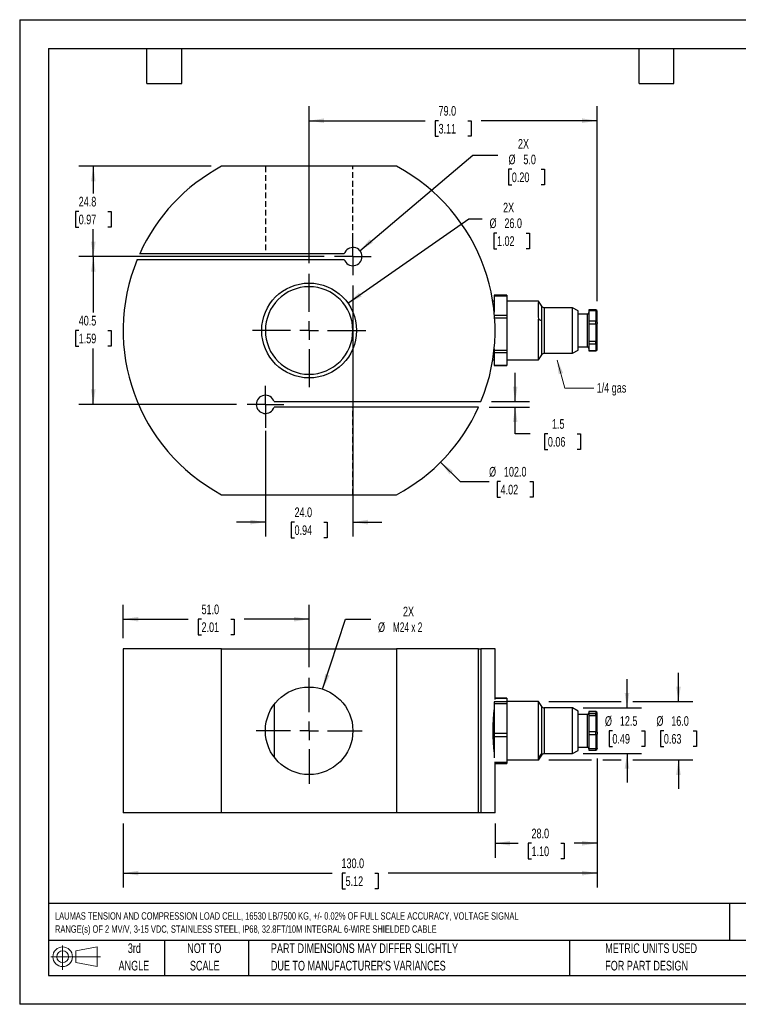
# Model space of a CAD drawing. Header units: millimetres. Extents: x 0 to 349, y 0 to 270.
# Tile 1 of 2: x 0 to 197, y 0 to 270. Entities that reach past the tile are written whole.
import ezdxf

# ---------------------------------------------------------------- set-up
doc = ezdxf.new("R2010")
doc.units = ezdxf.units.MM
doc.header["$LTSCALE"] = 1.25
doc.linetypes.add('CENTERX2', pattern=[20.32, 12.7, -2.54, 2.54, -2.54])
doc.linetypes.add('HIDDEN', pattern=[1.905, 1.27, -0.635])
for name, color, linetype in [('CENTER', 40, 'CENTERX2'), ('HIDDEN', 102, 'HIDDEN'), ('SLD-DEFPOINTS', 7, 'Continuous')]:
    doc.layers.add(name, color=color, linetype=linetype)
doc.layers.add('DIMENSIONS', color=140, linetype='Continuous', lineweight=25)
doc.layers.add('TEXT', color=140, linetype='Continuous', lineweight=25)
doc.styles.add('SLDTEXTSTYLE0', font='TXT', dxfattribs={"width": 0.7})
doc.styles.add('SLDTEXTSTYLE2', font='TXT', dxfattribs={"width": 0.642857})
doc.dimstyles.new('SLDDIMSTYLE0', dxfattribs={"dimtxt": 2.69751, "dimasz": 4.1275, "dimexe": 0, "dimexo": 0.0625, "dimgap": 0.674377, "dimtad": 0, "dimtih": 1, "dimtoh": 1, "dimdec": 1, "dimrnd": 1e-09, "dimzin": 4, "dimdsep": 46, "dimtxsty": 'SLDTEXTSTYLE0', "dimsah": 1, "dimcen": 0.09, "dimadec": 0, "dimazin": 1, "dimtfac": 1, "dimtdec": 1, "dimtofl": 0, "dimtmove": 0, "dimatfit": 3, "dimfxl": 0, "dimfrac": 2, "dimtolj": 1, "dimtzin": 12, "dimarcsym": 0})
doc.dimstyles.new('SLDDIMSTYLE1', dxfattribs={"dimtxt": 2.69751, "dimasz": 4.1275, "dimexe": 0, "dimexo": 0.0625, "dimgap": 0.674377, "dimtad": 0, "dimtih": 1, "dimtoh": 1, "dimdec": 1, "dimrnd": 1e-09, "dimzin": 12, "dimdsep": 46, "dimtxsty": 'SLDTEXTSTYLE0', "dimsah": 1, "dimcen": 0, "dimadec": 0, "dimazin": 3, "dimtfac": 1, "dimtdec": 1, "dimtofl": 0, "dimtmove": 0, "dimatfit": 3, "dimfxl": 0, "dimfrac": 2, "dimtolj": 1, "dimtzin": 12, "dimarcsym": 0})
doc.dimstyles.new('SLDDIMSTYLE2', dxfattribs={"dimtxt": 2.69751, "dimasz": 4.1275, "dimexe": 0, "dimexo": 0.0625, "dimgap": 0.674377, "dimtad": 0, "dimtih": 1, "dimtoh": 1, "dimdec": 1, "dimrnd": 1e-09, "dimzin": 12, "dimdsep": 46, "dimtxsty": 'SLDTEXTSTYLE0', "dimsah": 1, "dimcen": 0.09, "dimadec": 0, "dimazin": 3, "dimtfac": 1, "dimtdec": 1, "dimtmove": 0, "dimatfit": 0, "dimfxl": 0, "dimfrac": 2, "dimtolj": 1, "dimtzin": 12, "dimarcsym": 0})
doc.dimstyles.new('SLDDIMSTYLE3', dxfattribs={"dimtxt": 2.69751, "dimasz": 4.1275, "dimexe": 0, "dimexo": 0.0625, "dimgap": 0.674377, "dimtad": 0, "dimtih": 1, "dimtoh": 1, "dimdec": 1, "dimrnd": 1e-09, "dimzin": 4, "dimdsep": 46, "dimtxsty": 'SLDTEXTSTYLE0', "dimsah": 1, "dimcen": 0.09, "dimadec": 0, "dimazin": 1, "dimtfac": 1, "dimtdec": 1, "dimtmove": 0, "dimatfit": 0, "dimfxl": 0, "dimfrac": 2, "dimtolj": 1, "dimtzin": 12, "dimarcsym": 0})
doc.dimstyles.new('SLDDIMSTYLE4', dxfattribs={"dimtxt": 2.69751, "dimasz": 4.1275, "dimexe": 0, "dimexo": 0.0625, "dimgap": 0.674377, "dimtad": 0, "dimtih": 1, "dimtoh": 1, "dimdec": 1, "dimrnd": 1e-09, "dimzin": 12, "dimdsep": 46, "dimtxsty": 'SLDTEXTSTYLE0', "dimsah": 1, "dimcen": 0.09, "dimadec": 0, "dimazin": 3, "dimtfac": 1, "dimtdec": 1, "dimtofl": 0, "dimtmove": 0, "dimatfit": 3, "dimfxl": 0, "dimfrac": 2, "dimtolj": 1, "dimtzin": 12, "dimarcsym": 0})
doc.dimstyles.new('SLDDIMSTYLE6', dxfattribs={"dimtxt": 2.69751, "dimasz": 4.1275, "dimexe": 0, "dimexo": 0.0625, "dimgap": 0.674377, "dimtad": 0, "dimtih": 1, "dimtoh": 1, "dimdec": 1, "dimrnd": 1e-09, "dimzin": 4, "dimdsep": 46, "dimtxsty": 'SLDTEXTSTYLE0', "dimsah": 1, "dimcen": 0, "dimadec": 0, "dimazin": 1, "dimtfac": 1, "dimtdec": 1, "dimtofl": 0, "dimtmove": 0, "dimatfit": 3, "dimfxl": 0, "dimfrac": 2, "dimtolj": 1, "dimtzin": 12, "dimarcsym": 0})
doc.dimstyles.new('SLDDIMSTYLE7', dxfattribs={"dimtxt": 2.69751, "dimasz": 4.1275, "dimexe": 0, "dimexo": 0.0625, "dimgap": 0.674377, "dimtad": 0, "dimtih": 1, "dimtoh": 1, "dimdec": 1, "dimrnd": 1e-09, "dimzin": 4, "dimdsep": 46, "dimtxsty": 'SLDTEXTSTYLE0', "dimsah": 1, "dimcen": 0, "dimadec": 0, "dimazin": 1, "dimtfac": 1, "dimtdec": 1, "dimtofl": 0, "dimtmove": 0, "dimatfit": 3, "dimfxl": 0, "dimfrac": 2, "dimtolj": 1, "dimtzin": 12, "dimarcsym": 0})

# ---------------------------------------------------------------- blocks, each defined once
blk = doc.blocks.new('Block11')
at = {"color": 7, "linetype": 'Continuous', "lineweight": 18}
for p, q in [((3.24, 6.64), (3.24, 0)), ((6.85, 5.21), (12.72, 6.29)), ((12.72, 6.29), (12.72, 0.91)), ((0, 3.6), (13.59, 3.6)), ((6.85, 2), (6.85, 5.21)), ((6.85, 2), (12.72, 0.91))]:
    blk.add_line(p, q, dxfattribs=at)
for radius in [2.69, 1.61]:
    blk.add_circle((3.24, 3.6), radius, dxfattribs=at)
blk = doc.blocks.new('Block12')
at = {"layer": 'SLD-DEFPOINTS'}
blk.add_blockref('Block11', (0, 0), dxfattribs=at)
blk = doc.blocks.new('SW_NOTE_0')
at = {"layer": 'TEXT', "color": 0, "linetype": 'CENTERX2', "lineweight": 18, "attachment_point": 1, "style": 'SLDTEXTSTYLE0'}
for s, insert, char_height in [('LAUMAS TENSION AND COMPRESSION LOAD CELL, 16530 LB/7500 KG, +/- 0.02% OF FULL SCALE ACCURACY, VOLTAGE SIGNAL', (0, 2.61), 2.02313), ('RANGE(s) OF 2 MV/V, 3-15 VDC, STAINLESS STEEL, IP68, 32.8FT/10M INTEGRAL 6-WIRE SHIELDED CABLE', (0, -0.98), 2.0231)]:
    blk.add_mtext(s, dxfattribs=dict(at, insert=insert, char_height=char_height))
blk = doc.blocks.new('SW_NOTE_0_3')
at = {"layer": 'TEXT', "color": 0, "linetype": 'CENTERX2', "lineweight": 18, "char_height": 2.6458, "attachment_point": 1, "style": 'SLDTEXTSTYLE0'}
for s, insert in [('PART DIMENSIONS MAY DIFFER SLIGHTLY', (0, 3.41)), ("DUE TO MANUFACTURER'S VARIANCES", (0, -1.37))]:
    blk.add_mtext(s, dxfattribs=dict(at, insert=insert))
blk = doc.blocks.new('SW_NOTE_0_4')
at = {"layer": 'TEXT', "color": 0, "linetype": 'CENTERX2', "lineweight": 18, "char_height": 2.646, "attachment_point": 2, "style": 'SLDTEXTSTYLE0'}
for s, insert in [('NOT TO', (6.57, 3.41)), ('SCALE', (6.69, -1.37))]:
    blk.add_mtext(s, dxfattribs=dict(at, insert=insert))
blk = doc.blocks.new('SW_NOTE_0_5')
at = {"layer": 'TEXT', "color": 0, "linetype": 'CENTERX2', "lineweight": 18, "char_height": 2.646, "attachment_point": 2, "style": 'SLDTEXTSTYLE0'}
for s, insert in [('3rd', (2.89, 3.41)), ('ANGLE', (2.77, -1.37))]:
    blk.add_mtext(s, dxfattribs=dict(at, insert=insert))
blk = doc.blocks.new('SW_NOTE_0_6')
at = {"layer": 'TEXT', "color": 0, "linetype": 'CENTERX2', "lineweight": 18, "char_height": 2.6458, "attachment_point": 1, "style": 'SLDTEXTSTYLE0'}
for s, insert in [('METRIC UNITS USED', (0, 3.41)), ('FOR PART DESIGN', (0, -1.37))]:
    blk.add_mtext(s, dxfattribs=dict(at, insert=insert))
blk = doc.blocks.new('_D')
at = {"layer": 'DIMENSIONS'}
for p, q in [((158.39, 67.37), (158.39, 31.99)), ((28.39, 49.59), (28.39, 31.99)), ((28.39, 35.96), (85.72, 35.96)), ((89.38, 35.96), (88.47, 35.96)), ((88.47, 35.96), (88.47, 31.67)), ((97.39, 35.96), (98.3, 35.96)), ((98.3, 35.96), (98.3, 31.67)), ((158.39, 35.96), (101.05, 35.96)), ((88.47, 31.67), (89.38, 31.67)), ((98.3, 31.67), (97.39, 31.67))]:
    blk.add_line(p, q, dxfattribs=at)
for points in [[(28.39, 35.96), (32.51, 35.32), (32.51, 36.59)], [(158.39, 35.96), (154.26, 36.59), (154.26, 35.32)]]:
    blk.add_solid(points, dxfattribs=at)
at = {"layer": 'DIMENSIONS', "char_height": 2.646, "attachment_point": 1, "style": 'SLDTEXTSTYLE0'}
for s, insert in [('130.0', (88.26, 39.97)), ('5.12', (89.38, 35.08))]:
    blk.add_mtext(s, dxfattribs=dict(at, insert=insert))
blk = doc.blocks.new('_D_1')
at = {"layer": 'DIMENSIONS'}
for p, q in [((158.39, 67.37), (158.39, 40.17)), ((130.39, 49.59), (130.39, 40.17)), ((130.39, 44.14), (136.72, 44.14)), ((140.38, 44.14), (139.47, 44.14)), ((139.47, 44.14), (139.47, 39.85)), ((148.39, 44.14), (149.3, 44.14)), ((149.3, 44.14), (149.3, 39.85)), ((158.39, 44.14), (152.05, 44.14)), ((139.47, 39.85), (140.38, 39.85)), ((149.3, 39.85), (148.39, 39.85))]:
    blk.add_line(p, q, dxfattribs=at)
for points in [[(130.39, 44.14), (134.51, 43.51), (134.51, 44.78)], [(158.39, 44.14), (154.26, 44.78), (154.26, 43.51)]]:
    blk.add_solid(points, dxfattribs=at)
at = {"layer": 'DIMENSIONS', "char_height": 2.646, "attachment_point": 1, "style": 'SLDTEXTSTYLE0'}
for s, insert in [('28.0', (140.38, 48.16)), ('1.10', (140.38, 43.26))]:
    blk.add_mtext(s, dxfattribs=dict(at, insert=insert))
blk = doc.blocks.new('_D_2')
at = {"layer": 'DIMENSIONS'}
for p, q in [((28.39, 100.34), (28.39, 109.54)), ((79.39, 92.38), (79.39, 109.54)), ((28.39, 105.57), (46.22, 105.57)), ((49.88, 105.57), (48.97, 105.57)), ((48.97, 105.57), (48.97, 101.28)), ((57.89, 105.57), (58.8, 105.57)), ((58.8, 105.57), (58.8, 101.28)), ((79.39, 105.57), (61.55, 105.57)), ((48.97, 101.28), (49.88, 101.28)), ((58.8, 101.28), (57.89, 101.28))]:
    blk.add_line(p, q, dxfattribs=at)
for points in [[(28.39, 105.57), (32.51, 104.93), (32.51, 106.2)], [(79.39, 105.57), (75.26, 106.2), (75.26, 104.93)]]:
    blk.add_solid(points, dxfattribs=at)
at = {"layer": 'DIMENSIONS', "char_height": 2.646, "attachment_point": 1, "style": 'SLDTEXTSTYLE0'}
for s, insert in [('51.0', (49.88, 109.58)), ('2.01', (49.88, 104.69))]:
    blk.add_mtext(s, dxfattribs=dict(at, insert=insert))
blk = doc.blocks.new('_D_3')
at = {"layer": 'DIMENSIONS'}
for p, q in [((83.1, 86.38), (89.35, 105.57)), ((89.35, 105.57), (96.3, 105.57))]:
    blk.add_line(p, q, dxfattribs=at)
blk.add_solid([(83.1, 86.38), (84.98, 90.1), (83.78, 90.5)], dxfattribs=at)
at = {"layer": 'DIMENSIONS', "char_height": 2.646, "attachment_point": 1}
for s, insert, style in [('2X', (105.12, 108.98), 'SLDTEXTSTYLE0'), ('%%c', (98.28, 104.69), 'SLDTEXTSTYLE0'), ('M24 x 2', (102.35, 104.69), 'SLDTEXTSTYLE2')]:
    blk.add_mtext(s, dxfattribs=dict(at, insert=insert, style=style))
blk = doc.blocks.new('_D_4')
at = {"layer": 'DIMENSIONS'}
for p, q in [((166.57, 81.22), (166.57, 89.15)), ((154.51, 81.22), (170.54, 81.22)), ((162.56, 74.97), (161.65, 74.97)), ((161.65, 74.97), (161.65, 70.68)), ((170.58, 74.97), (171.48, 74.97)), ((171.48, 74.97), (171.48, 70.68)), ((161.65, 70.68), (162.56, 70.68)), ((171.48, 70.68), (170.58, 70.68)), ((154.51, 68.72), (170.54, 68.72)), ((166.57, 68.72), (166.57, 60.78))]:
    blk.add_line(p, q, dxfattribs=at)
for points in [[(166.57, 81.22), (167.2, 85.34), (165.93, 85.34)], [(166.57, 68.72), (165.93, 64.59), (167.2, 64.59)]]:
    blk.add_solid(points, dxfattribs=at)
at = {"layer": 'DIMENSIONS', "char_height": 2.646, "attachment_point": 1, "style": 'SLDTEXTSTYLE0'}
for s, insert in [('%%c', (160.52, 78.98)), ('12.5', (164.6, 78.98)), ('0.49', (162.56, 74.09))]:
    blk.add_mtext(s, dxfattribs=dict(at, insert=insert))
blk = doc.blocks.new('_D_5')
at = {"layer": 'DIMENSIONS'}
for p, q in [((180.68, 82.97), (180.68, 90.9)), ((145.17, 82.97), (165, 82.97)), ((168.13, 82.97), (184.64, 82.97)), ((176.67, 74.97), (175.76, 74.97)), ((175.76, 74.97), (175.76, 70.68)), ((184.68, 74.97), (185.59, 74.97)), ((185.59, 74.97), (185.59, 70.68)), ((175.76, 70.68), (176.67, 70.68)), ((185.59, 70.68), (184.68, 70.68)), ((145.17, 66.97), (156.82, 66.97)), ((159.95, 66.97), (165, 66.97)), ((168.13, 66.97), (184.64, 66.97)), ((180.68, 66.97), (180.68, 59.03))]:
    blk.add_line(p, q, dxfattribs=at)
for points in [[(180.68, 82.97), (181.31, 87.09), (180.04, 87.09)], [(180.68, 66.97), (180.04, 62.84), (181.31, 62.84)]]:
    blk.add_solid(points, dxfattribs=at)
at = {"layer": 'DIMENSIONS', "char_height": 2.646, "attachment_point": 1, "style": 'SLDTEXTSTYLE0'}
for s, insert in [('%%c', (174.63, 78.98)), ('16.0', (178.7, 78.98)), ('0.63', (176.67, 74.09))]:
    blk.add_mtext(s, dxfattribs=dict(at, insert=insert))
blk = doc.blocks.new('SW_CENTERMARKSYMBOL_0')
at = {"layer": 'CENTER', "color": 0}
for p, q in [((0, 5.08), (0, 14.54)), ((-5.08, 0), (-14.54, 0)), ((0, 0), (-2.54, 0)), ((0, 0), (0, 2.54)), ((0, 0), (0, -2.54)), ((0, 0), (2.54, 0)), ((5.08, 0), (14.54, 0)), ((0, -5.08), (0, -14.54))]:
    blk.add_line(p, q, dxfattribs=at)
blk = doc.blocks.new('_D_12')
at = {"layer": 'DIMENSIONS'}
for p, q in [((135.9, 165.19), (135.9, 173.13)), ((129.39, 165.19), (139.87, 165.19)), ((128.74, 163.69), (139.87, 163.69)), ((135.9, 156.38), (135.9, 163.69)), ((139.99, 156.38), (135.9, 156.38)), ((144.86, 156.38), (143.95, 156.38)), ((143.95, 156.38), (143.95, 152.09)), ((152.87, 156.38), (153.78, 156.38)), ((153.78, 156.38), (153.78, 152.09)), ((143.95, 152.09), (144.86, 152.09)), ((153.78, 152.09), (152.87, 152.09))]:
    blk.add_line(p, q, dxfattribs=at)
for points in [[(135.9, 165.19), (136.54, 169.32), (135.27, 169.32)], [(135.9, 163.69), (135.27, 159.57), (136.54, 159.57)]]:
    blk.add_solid(points, dxfattribs=at)
at = {"layer": 'DIMENSIONS', "char_height": 2.646, "attachment_point": 1, "style": 'SLDTEXTSTYLE0'}
for s, insert in [('1.5', (145.98, 160.39)), ('0.06', (144.86, 155.5))]:
    blk.add_mtext(s, dxfattribs=dict(at, insert=insert))
blk = doc.blocks.new('_D_13')
at = {"layer": 'DIMENSIONS'}
for p, q in [((115.45, 148.63), (120.8, 143.28)), ((120.8, 143.28), (128.74, 143.28)), ((131.9, 143.28), (130.99, 143.28)), ((130.99, 143.28), (130.99, 138.99)), ((139.91, 143.28), (140.82, 143.28)), ((140.82, 143.28), (140.82, 138.99)), ((130.99, 138.99), (131.9, 138.99)), ((140.82, 138.99), (139.91, 138.99))]:
    blk.add_line(p, q, dxfattribs=at)
blk.add_solid([(115.45, 148.63), (117.92, 145.26), (118.82, 146.16)], dxfattribs=at)
at = {"layer": 'DIMENSIONS', "char_height": 2.646, "attachment_point": 1, "style": 'SLDTEXTSTYLE0'}
for s, insert in [('%%c', (128.74, 147.3)), ('102.0', (132.81, 147.3)), ('4.02', (131.9, 142.4))]:
    blk.add_mtext(s, dxfattribs=dict(at, insert=insert))
blk = doc.blocks.new('_D_14')
at = {"layer": 'DIMENSIONS'}
for p, q in [((91.39, 197.03), (91.39, 128.2)), ((67.39, 156.53), (67.39, 128.2)), ((67.39, 132.17), (59.45, 132.17)), ((75.38, 132.17), (74.47, 132.17)), ((74.47, 132.17), (74.47, 127.88)), ((83.39, 132.17), (84.3, 132.17)), ((84.3, 132.17), (84.3, 127.88)), ((91.39, 132.17), (99.32, 132.17)), ((74.47, 127.88), (75.38, 127.88)), ((84.3, 127.88), (83.39, 127.88))]:
    blk.add_line(p, q, dxfattribs=at)
for points in [[(67.39, 132.17), (63.26, 132.8), (63.26, 131.53)], [(91.39, 132.17), (95.51, 131.53), (95.51, 132.8)]]:
    blk.add_solid(points, dxfattribs=at)
at = {"layer": 'DIMENSIONS', "char_height": 2.646, "attachment_point": 1, "style": 'SLDTEXTSTYLE0'}
for s, insert in [('24.0', (75.38, 136.18)), ('0.94', (75.38, 131.29))]:
    blk.add_mtext(s, dxfattribs=dict(at, insert=insert))
blk = doc.blocks.new('_D_15')
at = {"layer": 'DIMENSIONS'}
for p, q in [((83.47, 204.94), (16.23, 204.94)), ((20.2, 204.94), (20.2, 189.59)), ((16.19, 184.69), (15.28, 184.69)), ((15.28, 184.69), (15.28, 180.41)), ((24.21, 184.69), (25.11, 184.69)), ((25.11, 184.69), (25.11, 180.41)), ((15.28, 180.41), (16.19, 180.41)), ((20.2, 164.44), (20.2, 179.8)), ((25.11, 180.41), (24.21, 180.41)), ((59.47, 164.44), (16.23, 164.44))]:
    blk.add_line(p, q, dxfattribs=at)
for points in [[(20.2, 204.94), (19.56, 200.82), (20.83, 200.82)], [(20.2, 164.44), (20.83, 168.57), (19.56, 168.57)]]:
    blk.add_solid(points, dxfattribs=at)
at = {"layer": 'DIMENSIONS', "char_height": 2.646, "attachment_point": 1, "style": 'SLDTEXTSTYLE0'}
for s, insert in [('40.5', (16.19, 188.71)), ('1.59', (16.19, 183.82))]:
    blk.add_mtext(s, dxfattribs=dict(at, insert=insert))
blk = doc.blocks.new('_D_16')
at = {"layer": 'DIMENSIONS'}
for p, q in [((52.51, 229.69), (16.23, 229.69)), ((20.2, 229.69), (20.2, 222.21)), ((16.19, 217.32), (15.28, 217.32)), ((15.28, 217.32), (15.28, 213.03)), ((24.21, 217.32), (25.11, 217.32)), ((25.11, 217.32), (25.11, 213.03)), ((15.28, 213.03), (16.19, 213.03)), ((20.2, 204.94), (20.2, 212.43)), ((25.11, 213.03), (24.21, 213.03)), ((83.47, 204.94), (16.23, 204.94))]:
    blk.add_line(p, q, dxfattribs=at)
for points in [[(20.2, 229.69), (19.56, 225.57), (20.83, 225.57)], [(20.2, 204.94), (20.83, 209.07), (19.56, 209.07)]]:
    blk.add_solid(points, dxfattribs=at)
at = {"layer": 'DIMENSIONS', "char_height": 2.646, "attachment_point": 1, "style": 'SLDTEXTSTYLE0'}
for s, insert in [('24.8', (16.19, 221.33)), ('0.97', (16.19, 216.44))]:
    blk.add_mtext(s, dxfattribs=dict(at, insert=insert))
blk = doc.blocks.new('_D_17')
at = {"layer": 'DIMENSIONS'}
for p, q in [((90.04, 192.14), (123.22, 215.31)), ((123.22, 215.31), (126.88, 215.31)), ((130.91, 211.39), (130, 211.39)), ((130, 211.39), (130, 207.11)), ((138.92, 211.39), (139.83, 211.39)), ((139.83, 211.39), (139.83, 207.11)), ((130, 207.11), (130.91, 207.11)), ((139.83, 207.11), (138.92, 207.11))]:
    blk.add_line(p, q, dxfattribs=at)
blk.add_solid([(90.04, 192.14), (93.79, 193.98), (93.06, 195.02)], dxfattribs=at)
at = {"layer": 'DIMENSIONS', "char_height": 2.646, "attachment_point": 1, "style": 'SLDTEXTSTYLE0'}
for s, insert in [('2X', (132.58, 219.7)), ('%%c', (128.87, 215.41)), ('26.0', (132.94, 215.41)), ('1.02', (130.91, 210.52))]:
    blk.add_mtext(s, dxfattribs=dict(at, insert=insert))
blk = doc.blocks.new('_D_18')
at = {"layer": 'DIMENSIONS'}
for p, q in [((93.29, 206.56), (124.24, 232.79)), ((124.24, 232.79), (131.18, 232.79)), ((134.98, 228.87), (134.07, 228.87)), ((134.07, 228.87), (134.07, 224.59)), ((142.99, 228.87), (143.9, 228.87)), ((143.9, 228.87), (143.9, 224.59)), ((134.07, 224.59), (134.98, 224.59)), ((143.9, 224.59), (142.99, 224.59))]:
    blk.add_line(p, q, dxfattribs=at)
blk.add_solid([(93.29, 206.56), (96.85, 208.75), (96.03, 209.71)], dxfattribs=at)
at = {"layer": 'DIMENSIONS', "char_height": 2.646, "attachment_point": 1, "style": 'SLDTEXTSTYLE0'}
for s, insert in [('2X', (136.66, 237.18)), ('%%c', (134.06, 232.89)), ('5.0', (138.14, 232.89)), ('0.20', (134.98, 228))]:
    blk.add_mtext(s, dxfattribs=dict(at, insert=insert))
blk = doc.blocks.new('_D_19')
at = {"layer": 'DIMENSIONS'}
for p, q in [((79.39, 203.11), (79.39, 246.16)), ((158.39, 192.72), (158.39, 246.16)), ((79.39, 242.19), (111.22, 242.19)), ((114.88, 242.19), (113.97, 242.19)), ((113.97, 242.19), (113.97, 237.91)), ((122.89, 242.19), (123.8, 242.19)), ((123.8, 242.19), (123.8, 237.91)), ((158.39, 242.19), (126.55, 242.19)), ((113.97, 237.91), (114.88, 237.91)), ((123.8, 237.91), (122.89, 237.91))]:
    blk.add_line(p, q, dxfattribs=at)
for points in [[(79.39, 242.19), (83.51, 241.56), (83.51, 242.83)], [(158.39, 242.19), (154.26, 242.83), (154.26, 241.56)]]:
    blk.add_solid(points, dxfattribs=at)
at = {"layer": 'DIMENSIONS', "char_height": 2.646, "attachment_point": 1, "style": 'SLDTEXTSTYLE0'}
for s, insert in [('79.0', (114.88, 246.21)), ('3.11', (114.88, 241.32))]:
    blk.add_mtext(s, dxfattribs=dict(at, insert=insert))
blk = doc.blocks.new('SW_CENTERMARKSYMBOL_2')
at = {"layer": 'CENTER', "color": 0}
for p, q in [((0, 5.08), (0, 15.54)), ((-5.08, 0), (-15.54, 0)), ((0, 0), (-2.54, 0)), ((0, 0), (0, 2.54)), ((0, 0), (0, -2.54)), ((0, 0), (2.54, 0)), ((5.08, 0), (15.54, 0)), ((0, -5.08), (0, -15.54))]:
    blk.add_line(p, q, dxfattribs=at)
blk = doc.blocks.new('SW_CENTERMARKSYMBOL_3')
at = {"layer": 'CENTER', "color": 0}
for p, q in [((0, 2.54), (0, 5.04)), ((-2.54, 0), (-5.04, 0)), ((0, 0), (-2.54, 0)), ((0, 0), (0, 2.54)), ((0, 0), (0, -2.54)), ((0, 0), (2.54, 0)), ((2.54, 0), (5.04, 0)), ((0, -2.54), (0, -5.04))]:
    blk.add_line(p, q, dxfattribs=at)
blk = doc.blocks.new('SW_CENTERMARKSYMBOL_4')
at = {"layer": 'CENTER', "color": 0}
for p, q in [((0, 2.54), (0, 5.04)), ((-2.54, 0), (-5.04, 0)), ((0, 0), (-2.54, 0)), ((0, 0), (0, 2.54)), ((0, 0), (0, -2.54)), ((0, 0), (2.54, 0)), ((2.54, 0), (5.04, 0)), ((0, -2.54), (0, -5.04))]:
    blk.add_line(p, q, dxfattribs=at)

msp = doc.modelspace()

# ---------------------------------------------------------------- linework, layer by layer
at = {"color": 7, "linetype": 'Continuous'}
for p, q in [((0, 269.88), (0, 0)), ((0, 269.88), (349.25, 269.88)), ((349.25, 0), (0, 0))]:
    msp.add_line(p, q, dxfattribs=at)
for p, q in [((103.39, 229.69), (55.39, 229.69)), ((89, 205.69), (32.91, 205.69)), ((32.26, 204.19), (89, 204.19)), ((133.64, 194.33), (130.14, 194.33)), ((130.14, 194.33), (130.14, 194.18)), ((133.64, 194.33), (133.64, 194.18)), ((130.14, 192.69), (129.76, 192.69)), ((130.14, 194.18), (133.64, 194.18)), ((130.14, 194.18), (130.14, 189.74)), ((133.64, 194.18), (133.64, 188.81)), ((142.29, 192.69), (133.64, 192.69)), ((143.22, 191.35), (142.29, 192.7)), ((151.64, 190.94), (143.89, 190.94)), ((143.89, 190.94), (143.89, 178.44)), ((153.14, 190.08), (151.64, 190.94)), ((151.64, 187.15), (151.64, 190.94)), ((153.14, 186.81), (153.14, 190.08)), ((155.74, 189.19), (153.14, 189.19)), ((155.74, 186.46), (155.74, 189.19)), ((157.99, 190.32), (156.14, 190.32)), ((156.14, 190.32), (156.14, 190.17)), ((156.14, 190.17), (157.99, 190.17)), ((156.14, 190.17), (156.14, 187.22)), ((157.99, 190.17), (157.99, 190.32)), ((157.99, 190.17), (157.99, 187.22)), ((158.39, 186.9), (158.39, 189.85)), ((133.64, 188.81), (130.22, 188.81)), ((130.27, 188.12), (133.64, 188.12)), ((133.64, 188.81), (133.64, 188.12)), ((133.64, 188.12), (133.64, 179.24)), ((142.3, 187.84), (143.21, 187.32)), ((151.64, 178.44), (151.64, 187.15)), ((153.14, 179.31), (153.14, 186.81)), ((155.74, 180.19), (155.74, 186.46)), ((157.99, 187.22), (156.14, 187.22)), ((156.14, 187.22), (156.14, 186.53)), ((156.14, 186.53), (157.99, 186.53)), ((156.14, 186.53), (156.14, 181.66)), ((157.99, 186.53), (157.99, 187.22)), ((157.99, 186.53), (157.99, 181.66)), ((158.39, 186.9), (158.39, 186.76)), ((158.39, 186.76), (158.39, 186.58)), ((158.39, 181.71), (158.39, 186.58)), ((157.99, 181.66), (156.14, 181.66)), ((156.14, 181.66), (156.14, 181.06)), ((156.14, 181.06), (157.99, 181.06)), ((156.14, 181.06), (156.14, 179.13)), ((157.99, 181.06), (157.99, 181.66)), ((157.99, 181.06), (157.99, 179.13)), ((158.39, 181.43), (158.39, 181.71)), ((158.39, 179.5), (158.39, 181.43)), ((130.14, 179.65), (130.14, 179.24)), ((133.64, 179.24), (130.14, 179.24)), ((130.14, 179.24), (130.14, 178.64)), ((130.14, 178.64), (133.64, 178.64)), ((130.14, 178.64), (130.14, 175.12)), ((133.64, 179.24), (133.64, 178.64)), ((133.64, 178.64), (133.64, 175.12)), ((143.89, 178.44), (151.64, 178.44)), ((151.64, 178.44), (153.14, 179.31)), ((153.14, 180.19), (155.74, 180.19)), ((157.99, 179.13), (156.14, 179.13)), ((156.14, 179.13), (156.14, 179.07)), ((156.14, 179.07), (157.99, 179.07)), ((157.99, 179.07), (157.99, 179.13)), ((129.76, 176.69), (130.14, 176.69)), ((133.64, 176.69), (142.29, 176.69)), ((142.29, 176.69), (143.22, 178.04)), ((133.64, 175.12), (130.14, 175.12)), ((130.14, 175.12), (130.14, 175.06)), ((130.14, 175.06), (133.64, 175.06)), ((133.64, 175.12), (133.64, 175.06)), ((69.77, 165.19), (126.51, 165.19)), ((125.86, 163.69), (69.77, 163.69)), ((55.39, 139.69), (103.39, 139.69)), ((28.39, 97.47), (28.39, 52.47)), ((55.39, 97.47), (28.39, 97.47)), ((55.39, 52.47), (55.39, 97.47)), ((55.39, 97.47), (103.39, 97.47)), ((103.39, 97.47), (103.39, 52.47)), ((125.86, 97.47), (103.39, 97.47)), ((125.86, 52.47), (125.86, 97.47)), ((125.86, 97.47), (126.51, 97.47)), ((126.51, 97.47), (126.51, 52.47)), ((130.39, 97.47), (126.51, 97.47)), ((130.39, 83.53), (130.39, 97.47)), ((133.64, 83.94), (130.39, 83.94)), ((130.39, 83.94), (133.64, 83.94)), ((133.64, 83.94), (133.64, 82.87)), ((133.64, 83.94), (133.64, 83.94)), ((69.77, 82.15), (69.77, 67.79)), ((130.14, 82.92), (130.14, 82.87)), ((133.64, 82.87), (130.14, 82.87)), ((130.14, 82.87), (130.14, 82.42)), ((130.14, 82.42), (133.64, 82.42)), ((130.14, 82.42), (130.14, 74.19)), ((142.29, 82.97), (133.64, 82.97)), ((133.64, 82.87), (133.64, 82.42)), ((133.64, 82.42), (133.64, 74.19)), ((143.22, 81.62), (142.29, 82.97)), ((151.64, 81.22), (143.89, 81.22)), ((143.89, 81.22), (143.89, 69.22)), ((153.14, 80.35), (151.64, 81.22)), ((151.64, 68.72), (151.64, 81.22)), ((153.14, 69.58), (153.14, 80.35)), ((155.74, 79.47), (153.14, 79.47)), ((155.74, 70.47), (155.74, 79.47)), ((157.99, 80.23), (156.14, 80.23)), ((156.14, 80.23), (156.14, 80.22)), ((156.14, 80.22), (157.99, 80.22)), ((156.14, 80.22), (156.14, 79.64)), ((157.99, 79.64), (156.14, 79.64)), ((156.14, 79.64), (156.14, 79.19)), ((156.14, 79.19), (157.99, 79.19)), ((156.14, 79.19), (156.14, 74.67)), ((157.99, 80.22), (157.99, 80.23)), ((157.99, 80.22), (157.99, 79.64)), ((157.99, 79.19), (157.99, 79.64)), ((157.99, 79.19), (157.99, 74.67)), ((158.39, 79.24), (158.39, 79.83)), ((158.39, 79.03), (158.39, 79.24)), ((158.39, 74.52), (158.39, 79.03)), ((133.64, 74.19), (130.14, 74.19)), ((130.14, 74.19), (130.14, 73.45)), ((130.14, 73.45), (133.64, 73.45)), ((130.14, 73.45), (130.14, 67.52)), ((133.64, 74.19), (133.64, 73.45)), ((133.64, 73.45), (133.64, 66.29)), ((157.99, 74.67), (156.14, 74.67)), ((156.14, 74.67), (156.14, 73.93)), ((156.14, 73.93), (157.99, 73.93)), ((156.14, 73.93), (156.14, 70)), ((157.99, 73.93), (157.99, 74.67)), ((157.99, 73.93), (157.99, 70)), ((158.39, 74.52), (158.39, 74.17)), ((158.39, 70.24), (158.39, 74.17)), ((153.14, 70.47), (155.74, 70.47)), ((158.39, 70.24), (158.39, 70.13)), ((142.29, 66.96), (143.22, 68.31)), ((143.21, 68.82), (142.3, 67.61)), ((143.89, 69.22), (143.89, 68.72)), ((143.89, 68.72), (151.64, 68.72)), ((151.64, 68.72), (153.14, 69.58)), ((157.99, 70), (156.14, 70)), ((156.14, 70), (156.14, 69.7)), ((156.14, 69.7), (157.99, 69.7)), ((157.99, 69.7), (157.99, 70)), ((133.64, 66.29), (130.22, 66.29)), ((130.27, 65.99), (133.64, 65.99)), ((130.39, 52.47), (130.39, 65.99)), ((133.64, 66.97), (142.29, 66.97)), ((133.64, 66.29), (133.64, 65.99)), ((55.39, 52.47), (28.39, 52.47)), ((103.39, 52.47), (55.39, 52.47)), ((125.86, 52.47), (103.39, 52.47)), ((126.51, 52.47), (125.86, 52.47)), ((130.39, 52.47), (126.51, 52.47))]:
    msp.add_line(p, q)
at = {"flags": 128}
for points in [[(143.21, 187.32), (143.21, 188.63), (143.21, 189.51), (143.21, 190.27), (143.21, 190.84), (143.21, 191.21), (143.21, 191.35), (143.21, 191.35)], [(142.29, 176.7), (142.29, 176.69), (142.29, 176.83), (142.3, 177.18), (142.3, 177.75), (142.29, 178.5), (142.29, 179.46), (142.3, 180.53), (142.3, 181.75), (142.29, 183.03), (142.29, 184.38), (142.29, 185.71), (142.3, 187.05), (142.3, 187.84)], [(143.22, 178.05), (143.22, 178.06), (143.21, 178.26), (143.21, 178.69), (143.21, 179.24), (143.21, 179.96), (143.21, 180.81), (143.21, 181.79), (143.21, 182.85), (143.21, 184), (143.21, 185.07), (143.21, 186.15), (143.21, 187.32)], [(142.3, 67.61), (142.3, 68.23), (142.29, 69.06), (142.29, 70.04), (142.3, 71.19), (142.3, 72.4), (142.29, 73.73), (142.29, 75.06), (142.29, 76.42), (142.3, 77.7), (142.3, 78.94), (142.29, 80.03), (142.29, 81.01), (142.3, 81.8), (142.3, 82.41), (142.29, 82.79), (142.29, 82.96), (142.29, 82.95)], [(143.21, 68.82), (143.21, 69.57), (143.21, 70.36), (143.21, 71.31), (143.21, 72.34), (143.21, 73.5), (143.22, 74.53), (143.22, 75.6), (143.21, 76.76), (143.21, 77.9), (143.21, 78.83), (143.21, 79.67), (143.21, 80.4), (143.21, 80.99), (143.21, 81.39), (143.21, 81.6), (143.21, 81.62)], [(158.39, 79.03), (158.38, 79.06), (158.36, 79.09), (158.32, 79.12), (158.27, 79.14), (158.21, 79.16), (158.14, 79.18), (158.06, 79.18), (157.99, 79.19)], [(157.99, 74.67), (158.06, 74.67), (158.14, 74.66), (158.21, 74.65), (158.27, 74.63), (158.32, 74.6), (158.36, 74.58), (158.38, 74.55), (158.39, 74.52)], [(158.39, 74.17), (158.38, 74.12), (158.36, 74.08), (158.32, 74.04), (158.27, 74), (158.21, 73.97), (158.14, 73.95), (158.06, 73.93), (157.99, 73.93)], [(157.99, 70), (158.06, 70.01), (158.14, 70.02), (158.21, 70.04), (158.27, 70.07), (158.32, 70.11), (158.36, 70.15), (158.38, 70.2), (158.39, 70.24)], [(143.21, 68.31), (143.21, 68.31), (143.21, 68.45), (143.21, 68.82)]]:
    msp.add_lwpolyline(points, dxfattribs=at)
for centre, radius in [((79.39, 184.69), 13), ((79.39, 74.97), 12)]:
    msp.add_circle(centre, radius)
for centre, radius, start, end in [((79.39, 184.69), 51, 118.0725, 155.6843), ((79.39, 184.69), 51, 337.5205, 61.9275), ((91.39, 204.94), 2.5, 197.4576, 162.5424), ((79.39, 184.69), 51, 157.5205, 241.9275), ((79.39, 184.69), 12, 0, 180), ((170.89, 190.29), 28.7, 175.2012, 184.8922), ((143.89, 191.69), 0.75, 207.2917, 270), ((155.74, 189.59), 0.4, 270, 0), ((157.99, 189.92), 0.4, 0, 90), ((158.02, 189.8), 0.367, 7.0419, 95.6293), ((158.02, 186.86), 0.367, 7.0419, 95.6293), ((158.09, 187.41), 0.879, 263.5604, 290.0572), ((79.39, 184.69), 12, 180, 0), ((158.09, 182.53), 0.879, 263.5604, 290.0572), ((158, 181.45), 0.385, 267.7001, 357.4987), ((143.89, 177.69), 0.75, 90, 152.2444), ((155.74, 179.79), 0.4, 0, 90), ((158, 179.52), 0.385, 267.7001, 357.4987), ((157.99, 179.47), 0.4, 270, 0), ((67.39, 164.44), 2.5, 17.4576, 342.5424), ((79.39, 184.69), 51, 298.0725, 335.6843), ((180.37, 74.96), 50.61, 172.9622, 187.0378), ((143.89, 81.97), 0.75, 207.3719, 270), ((155.74, 79.87), 0.4, 270, 0), ((157.99, 79.83), 0.4, 0, 90), ((157.99, 79.82), 0.399, 0.2064, 90.2049), ((157.99, 79.24), 0.399, 0.2064, 90.2049), ((155.74, 70.07), 0.4, 0, 90), ((12.99, 68.12), 129.31, 359.4986, 359.7751), ((143.89, 67.97), 0.75, 90, 152.817), ((157.99, 70.1), 0.4, 270, 0)]:
    msp.add_arc(centre, radius, start, end)
msp.add_solid([(147.35, 176.84), (147.82, 172.69), (149.05, 173.03)])
at = {"layer": 'HIDDEN'}
for p, q in [((67.39, 229.69), (67.39, 205.69)), ((91.39, 207.44), (91.39, 229.69)), ((67.39, 161.94), (67.39, 139.69)), ((91.39, 139.69), (91.39, 163.69))]:
    msp.add_line(p, q, dxfattribs=at)
at = {"layer": 'TEXT'}
for p, q in [((7.94, 261.94), (341.31, 261.94)), ((7.94, 261.94), (7.94, 7.94)), ((34.92, 252.41), (34.92, 261.94)), ((44.45, 252.41), (44.45, 261.94)), ((169.86, 252.41), (169.86, 261.94)), ((179.39, 252.41), (179.39, 261.94)), ((34.92, 252.41), (44.45, 252.41)), ((169.86, 252.41), (179.39, 252.41)), ((341.31, 27.66), (7.94, 27.66)), ((194.7, 27.66), (194.7, 17.46)), ((341.31, 17.46), (7.94, 17.46)), ((39.69, 17.46), (39.69, 7.94)), ((62.76, 17.46), (62.76, 7.94)), ((150.81, 17.46), (150.81, 7.94)), ((7.94, 7.94), (341.31, 7.94))]:
    msp.add_line(p, q, dxfattribs=at)
at = {"layer": 'TEXT', "linetype": 'CENTERX2', "lineweight": 18, "flags": 128}
msp.add_lwpolyline([(157.44, 168.91), (149.5, 168.91), (147.35, 176.84)], dxfattribs=at)

# ---------------------------------------------------------------- block references
at = {"layer": 'CENTER'}
for name, p in [('SW_CENTERMARKSYMBOL_4', (91.39, 204.94)), ('SW_CENTERMARKSYMBOL_2', (79.39, 184.69)), ('SW_CENTERMARKSYMBOL_3', (67.39, 164.44)), ('SW_CENTERMARKSYMBOL_0', (79.39, 74.97))]:
    msp.add_blockref(name, p, dxfattribs=at)
at = {"layer": 'SLD-DEFPOINTS'}
msp.add_blockref('Block12', (8.55, 9.44), dxfattribs=at)
at = {"layer": 'TEXT', "linetype": 'CENTERX2', "lineweight": 18}
for name, p in [('SW_NOTE_0', (9.68, 22.62)), ('SW_NOTE_0_5', (28.56, 13.29)), ('SW_NOTE_0_4', (44.07, 13.29)), ('SW_NOTE_0_3', (68.9, 13.29)), ('SW_NOTE_0_6', (160.6, 13.29))]:
    msp.add_blockref(name, p, dxfattribs=at)

# ---------------------------------------------------------------- texts
at = {"layer": 'TEXT', "linetype": 'CENTERX2', "lineweight": 18, "insert": (158.25, 170.3), "char_height": 2.646, "attachment_point": 1, "style": 'SLDTEXTSTYLE0'}
msp.add_mtext('1/4 gas', dxfattribs=at)

# ---------------------------------------------------------------- dimensions: what is measured, and where the dimension line sits
at = {"layer": 'DIMENSIONS'}
for base, p1, p2, dimstyle, picture, middle in [((158.39, 242.19), (79.39, 200.23), (158.39, 189.85), 'SLDDIMSTYLE0', '_D_19', (118.89, 242.19)), ((91.39, 132.17), (67.39, 159.4), (91.39, 199.9), 'SLDDIMSTYLE3', '_D_14', (79.39, 132.17)), ((28.39, 105.57), (79.39, 89.51), (28.39, 97.47), 'SLDDIMSTYLE0', '_D_2', (53.89, 105.57)), ((28.39, 35.96), (158.39, 70.24), (28.39, 52.47), 'SLDDIMSTYLE0', '_D', (93.39, 35.96)), ((158.39, 44.14), (130.39, 52.47), (158.39, 70.24), 'SLDDIMSTYLE0', '_D_1', (144.39, 44.14))]:
    dim = msp.add_linear_dim(base=base, p1=p1, p2=p2, dimstyle=dimstyle, dxfattribs=at)
    dim.commit()
    dim.dimension.update_dxf_attribs({"geometry": picture, "text_midpoint": middle, "dimtype": 160})
for p1, p2, text, dimstyle, picture, middle in [((89.48, 203.33), (93.29, 206.56), '2X\\P<>', 'SLDDIMSTYLE7', '_D_18', (138.99, 231.02)), ((68.73, 177.25), (90.04, 192.14), '2X\\P<>', 'SLDDIMSTYLE7', '_D_17', (134.91, 213.54)), ((75.67, 63.56), (83.1, 86.38), '2X\\P%%cM24 x 2', 'SLDDIMSTYLE1', '_D_3', (107.45, 105.57))]:
    dim = msp.add_diameter_dim_2p(p1=p1, p2=p2, text=text, dimstyle=dimstyle, dxfattribs=at)
    dim.commit()
    dim.dimension.update_dxf_attribs({"geometry": picture, "text_midpoint": middle, "dimtype": 163})
for base, p1, p2, dimstyle, picture, middle in [((20.19757644, 229.69406611), (86.34676827, 204.94406611), (55.38676827, 229.69406611), 'SLDDIMSTYLE4', '_D_16', (20.19757644, 217.31906611)), ((20.2, 204.94), (62.35, 164.44), (86.35, 204.94), 'SLDDIMSTYLE4', '_D_15', (20.2, 184.69)), ((135.9, 163.69), (126.51, 165.19), (125.86, 163.69), 'SLDDIMSTYLE2', '_D_12', (135.9, 156.38))]:
    dim = msp.add_linear_dim(base=base, p1=p1, p2=p2, angle=90, dimstyle=dimstyle, dxfattribs=at)
    dim.commit()
    dim.dimension.update_dxf_attribs({"geometry": picture, "text_midpoint": middle, "dimtype": 160})
dim = msp.add_diameter_dim_2p(p1=(43.32, 220.76), p2=(115.45, 148.63), dimstyle='SLDDIMSTYLE6', dxfattribs=at)
dim.commit()
dim.dimension.update_dxf_attribs({"geometry": '_D_13', "text_midpoint": (135.9, 143.28), "dimtype": 163})
for base, p1, p2, dimstyle, picture, middle in [((180.68, 66.97), (142.29, 82.97), (142.29, 66.97), 'SLDDIMSTYLE3', '_D_5', (180.68, 74.97)), ((166.57, 81.22), (151.64, 68.72), (151.64, 81.22), 'SLDDIMSTYLE2', '_D_4', (166.57, 74.97))]:
    dim = msp.add_linear_dim(base=base, p1=p1, p2=p2, angle=90, text='%%c<>', dimstyle=dimstyle, dxfattribs=at)
    dim.commit()
    dim.dimension.update_dxf_attribs({"geometry": picture, "text_midpoint": middle, "dimtype": 160})

doc.saveas('drawing.dxf')
